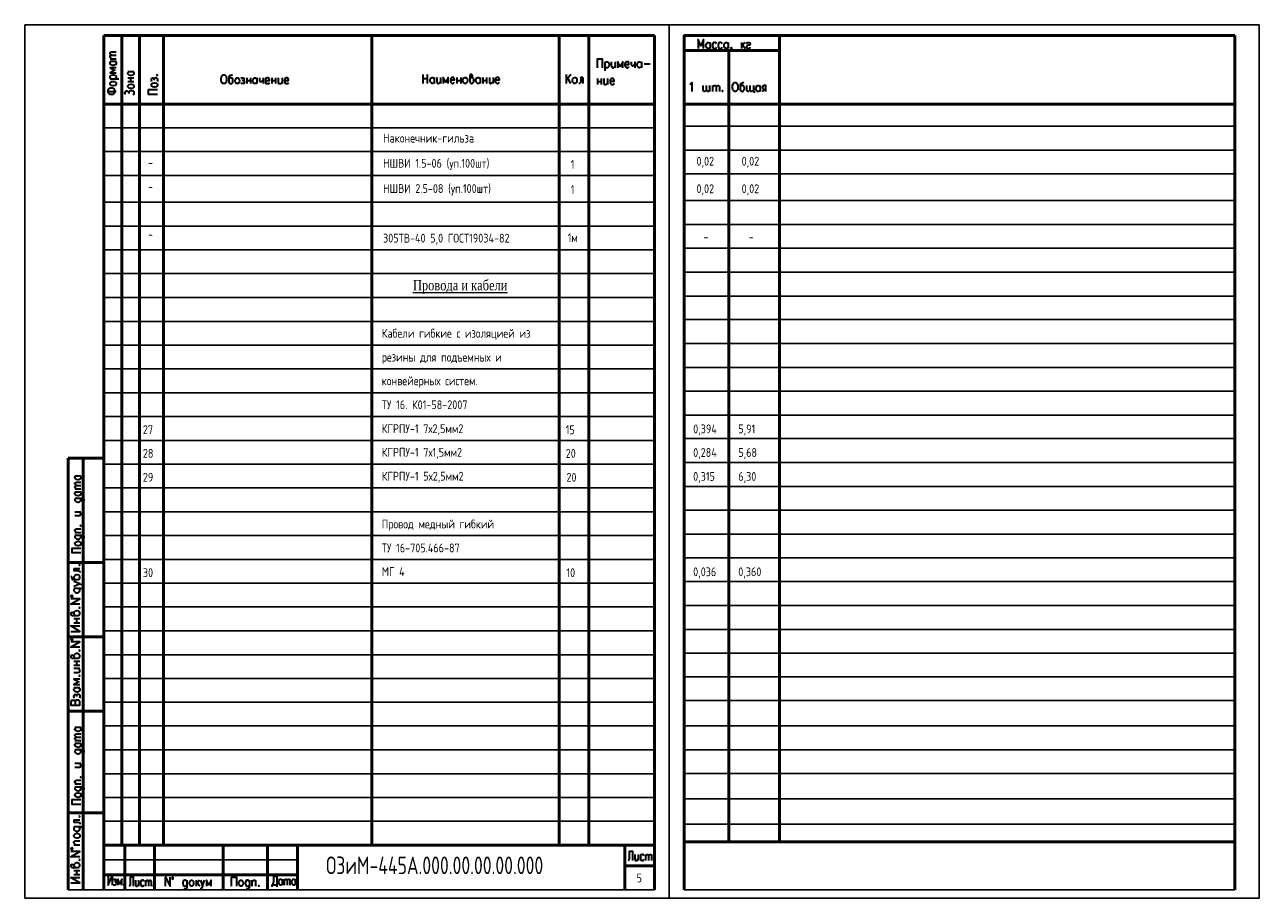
# Model space of a CAD drawing. Header units: millimetres. Extents: x -2 to 1280, y -3 to 601.
# Tile 9 of 9: x 860 to 1280, y 304 to 601. Entities that reach past the tile are written whole.
import ezdxf

# ---------------------------------------------------------------- set-up
doc = ezdxf.new("R2010")
doc.units = ezdxf.units.MM
doc.layers.add('текст', color=7, linetype='Continuous')
doc.styles.add('simplex', font='simplex.shx', dxfattribs={"width": 0.9})
doc.styles.add('Style1', font='romans.shx', dxfattribs={"width": 0.8})

msp = doc.modelspace()

# ---------------------------------------------------------------- linework, layer by layer
at = {"color": 7, "lineweight": 25}
for p, q in [((860.28, 310.52), (860.28, 601.18)), ((1079.56, 304.1), (1079.56, 601.1)), ((1280.28, 304.1), (1280.28, 601.18))]:
    msp.add_line(p, q, dxfattribs=at)
for p, q in [((860.28, 304.1), (860.28, 601.1)), ((860.28, 601.1), (1280.28, 601.1)), ((1280.28, 304.1), (1280.28, 601.1)), ((1074.48, 306.99), (875.09, 306.99)), ((1271.92, 306.99), (1084.64, 306.99)), ((860.28, 304.1), (1280.28, 304.1))]:
    msp.add_line(p, q)
at = {"color": 7, "lineweight": 50}
for p, q in [((887.2, 597.49), (887.2, 306.99)), ((893.29, 597.49), (893.29, 322.15)), ((899.39, 597.49), (899.39, 322.15)), ((907.52, 597.49), (907.52, 322.15)), ((978.38, 597.49), (978.38, 322.15)), ((1042.14, 597.49), (1042.14, 322.15)), ((1052.21, 597.49), (1052.21, 322.15)), ((1074.48, 306.99), (1074.48, 597.49)), ((1084.64, 597.49), (1084.64, 306.99)), ((1117.07, 597.49), (1117.07, 323.33)), ((1117.07, 597.49), (1117.07, 592.41)), ((1271.92, 306.99), (1271.92, 597.49)), ((1099.79, 592.41), (1099.79, 323.33)), ((875.09, 453.72), (875.09, 306.99)), ((880.17, 306.99), (880.17, 453.72)), ((887.2, 306.99), (887.2, 444.66)), ((887.2, 444.66), (887.2, 306.99)), ((887.2, 306.99), (887.2, 371.68)), ((887.2, 371.68), (887.2, 306.99)), ((1074.48, 371.68), (1074.48, 306.99)), ((1074.48, 306.99), (1074.48, 371.68)), ((887.2, 323.08), (887.2, 306.99)), ((887.2, 306.99), (887.2, 322.15)), ((894.31, 322.15), (894.31, 306.99)), ((904.47, 322.15), (904.47, 306.99)), ((927.75, 322.15), (927.75, 306.99)), ((942.91, 322.15), (942.91, 306.99)), ((953.07, 306.99), (953.07, 322.15)), ((953.07, 322.15), (953.07, 317.15)), ((1064.4, 322.15), (1064.4, 306.99)), ((1064.4, 315.12), (1074.48, 315.12)), ((953.07, 306.99), (953.07, 312.07))]:
    msp.add_line(p, q, dxfattribs=at)
at = {"color": 7, "lineweight": 35}
for p, q in [((914.71, 307.16), (914.46, 307.33)), ((915.05, 307.16), (914.71, 307.16)), ((915.22, 307.33), (915.05, 307.16)), ((915.39, 307.5), (915.22, 307.33)), ((915.48, 307.93), (915.39, 307.5)), ((915.48, 310.21), (915.48, 307.93)), ((920.13, 307.16), (919.96, 307.16)), ((920.3, 307.33), (920.13, 307.16)), ((920.56, 307.67), (920.3, 307.33)), ((920.81, 308.18), (920.56, 307.67)), ((935.88, 307.16), (935.63, 307.33)), ((936.22, 307.16), (935.88, 307.16)), ((936.47, 307.33), (936.22, 307.16)), ((936.56, 307.5), (936.47, 307.33)), ((936.73, 307.93), (936.56, 307.5)), ((936.73, 310.21), (936.73, 307.93))]:
    msp.add_line(p, q, dxfattribs=at)
at = {"color": 7, "lineweight": 50, "flags": 128}
for points in [[(1074.48, 597.49), (887.2, 597.49)], [(1084.64, 597.53), (1099.79, 597.53)], [(1271.92, 597.49), (1084.64, 597.49)], [(1117.07, 597.49), (1084.64, 597.49), (1084.64, 582.33), (1084.64, 597.49)], [(1117.07, 592.41), (1084.64, 592.41)], [(887.2, 574.2), (1074.48, 574.2)], [(1084.64, 574.2), (1271.92, 574.2)], [(887.2, 453.72), (875.09, 453.72)], [(887.2, 418.33), (875.09, 418.33)], [(887.2, 393.02), (875.09, 393.02)], [(887.2, 367.7), (875.09, 367.7)], [(887.2, 333.16), (875.09, 333.16)], [(887.2, 316.14), (887.2, 323.17)], [(887.2, 322.15), (1074.48, 322.15)], [(1064.4, 322.15), (1064.4, 315.12)], [(1084.64, 323.33), (1271.92, 323.33)], [(953.07, 312.07), (887.2, 312.07)]]:
    msp.add_lwpolyline(points, dxfattribs=at)
at = {"color": 7, "lineweight": 35, "flags": 128}
for points in [[(1091.24, 593.12), (1091.24, 596.17), (1090.31, 593.97), (1089.38, 596.17), (1089.38, 593.12)], [(1093.44, 593.55), (1093.19, 593.21), (1092.94, 593.12), (1092.6, 593.12), (1092.43, 593.21), (1092.26, 593.38), (1092.17, 593.55), (1092.01, 593.97), (1092.01, 594.22), (1092.17, 594.65), (1092.43, 594.99), (1092.6, 595.15), (1092.94, 595.15), (1093.19, 594.99), (1093.44, 594.65)], [(1093.44, 595.15), (1093.44, 593.12)], [(1095.65, 594.65), (1095.39, 594.99), (1095.14, 595.15), (1094.8, 595.15), (1094.63, 594.99), (1094.38, 594.65), (1094.21, 594.22), (1094.21, 593.97), (1094.38, 593.55), (1094.63, 593.21), (1094.8, 593.12), (1095.14, 593.12), (1095.39, 593.21), (1095.65, 593.55)], [(1097.59, 594.65), (1097.34, 594.99), (1097.17, 595.15), (1096.75, 595.15), (1096.58, 594.99), (1096.32, 594.65), (1096.24, 594.22), (1096.24, 593.97), (1096.32, 593.55), (1096.58, 593.21), (1096.75, 593.12), (1097.17, 593.12), (1097.34, 593.21), (1097.59, 593.55)], [(1099.54, 593.55), (1099.37, 593.21), (1099.12, 593.12), (1098.78, 593.12), (1098.52, 593.21), (1098.44, 593.38), (1098.27, 593.55), (1098.19, 593.97), (1098.19, 594.22), (1098.27, 594.65), (1098.52, 594.99), (1098.78, 595.15), (1099.12, 595.15), (1099.37, 594.99), (1099.54, 594.65)], [(1099.54, 595.15), (1099.54, 593.12)], [(1100.73, 593.21), (1100.64, 593.12), (1100.47, 593.21), (1100.64, 593.38), (1100.73, 593.21), (1100.73, 592.95), (1100.64, 592.7), (1100.47, 592.53)], [(1104.11, 595.15), (1104.11, 593.12)], [(1105.21, 595.15), (1104.11, 593.72)], [(1104.54, 594.22), (1105.38, 593.12)], [(1105.81, 594.65), (1105.89, 594.99), (1106.31, 595.15), (1106.65, 595.15), (1106.99, 594.99), (1107.08, 594.65), (1106.99, 594.39), (1106.74, 594.22), (1106.14, 594.14), (1105.89, 593.97), (1105.81, 593.72), (1105.81, 593.55), (1105.89, 593.21), (1106.31, 593.12), (1106.65, 593.12), (1106.99, 593.21), (1107.08, 593.55)], [(889.91, 590.8), (889.48, 591.14), (889.31, 591.39), (889.31, 591.64), (889.48, 591.81), (889.91, 591.98), (891.35, 591.98)], [(889.91, 589.61), (889.48, 590.03), (889.31, 590.2), (889.31, 590.46), (889.48, 590.71), (889.91, 590.8), (891.35, 590.8)], [(889.31, 589.61), (891.35, 589.61)], [(890.92, 588.76), (891.26, 588.51), (891.35, 588.26), (891.35, 587.92), (891.26, 587.66), (891.09, 587.58), (890.92, 587.49), (890.5, 587.33), (890.24, 587.33), (889.74, 587.49), (889.48, 587.66), (889.31, 587.92), (889.31, 588.26), (889.48, 588.51), (889.74, 588.76)], [(889.31, 588.76), (891.35, 588.76)], [(1055.09, 586.56), (1055.09, 589.61), (1056.78, 589.61), (1056.78, 586.56)], [(1057.63, 588.6), (1057.63, 585.55)], [(1057.63, 588.17), (1057.88, 588.43), (1058.14, 588.6), (1058.48, 588.6), (1058.73, 588.43), (1058.99, 588.17), (1059.07, 587.66), (1059.07, 587.41), (1058.99, 586.99), (1058.73, 586.73), (1058.48, 586.56), (1058.14, 586.56), (1057.88, 586.73), (1057.63, 586.99)], [(1059.83, 588.6), (1059.83, 587.16), (1060, 586.73), (1060.26, 586.56), (1060.59, 586.56), (1060.76, 586.73), (1061.1, 587.16)], [(1061.1, 588.6), (1061.1, 586.56)], [(1063.73, 586.56), (1063.73, 588.6), (1062.88, 586.99), (1062.03, 588.6), (1062.03, 586.56)], [(1064.49, 587.66), (1065.84, 587.66), (1065.84, 588), (1065.76, 588.26), (1065.67, 588.43), (1065.42, 588.6), (1065.08, 588.6), (1064.83, 588.43), (1064.57, 588.17), (1064.49, 587.66), (1064.49, 587.41), (1064.57, 586.99), (1064.83, 586.73), (1065.08, 586.56), (1065.42, 586.56), (1065.67, 586.73), (1065.84, 586.99)], [(1066.61, 588.6), (1066.61, 587.83), (1066.69, 587.41), (1066.94, 587.24), (1067.28, 587.24), (1067.54, 587.41), (1067.88, 587.83)], [(1067.88, 588.6), (1067.88, 586.56)], [(1070.08, 586.99), (1069.82, 586.73), (1069.57, 586.56), (1069.23, 586.56), (1068.98, 586.73), (1068.89, 586.82), (1068.81, 586.99), (1068.64, 587.41), (1068.64, 587.66), (1068.81, 588.17), (1068.98, 588.43), (1069.23, 588.6), (1069.57, 588.6), (1069.82, 588.43), (1070.08, 588.17)], [(1070.08, 588.6), (1070.08, 586.56)], [(891.35, 586.56), (889.31, 586.56), (890.92, 585.72), (889.31, 584.87), (891.35, 584.87)], [(889.74, 582.75), (889.48, 582.92), (889.31, 583.18), (889.31, 583.52), (889.48, 583.77), (889.74, 584.02), (890.24, 584.11), (890.5, 584.11), (890.92, 584.02), (891.26, 583.77), (891.35, 583.52), (891.35, 583.18), (891.26, 582.92), (890.92, 582.75)], [(897.02, 585.29), (897.27, 585.04), (897.44, 584.79), (897.44, 584.45), (897.27, 584.19), (897.19, 584.11), (897.02, 584.02), (896.59, 583.85), (896.34, 583.85), (895.83, 584.02), (895.58, 584.19), (895.41, 584.45), (895.41, 584.79), (895.58, 585.04), (895.83, 585.29)], [(895.41, 585.29), (897.44, 585.29)], [(905.15, 584.02), (905.32, 583.85), (905.48, 584.02), (905.32, 584.11), (905.15, 584.02)], [(927.84, 584.11), (928.26, 584.11), (928.51, 584.02), (928.77, 583.68), (928.85, 583.43), (928.94, 583.01), (928.94, 582.25), (928.85, 581.82), (928.77, 581.57), (928.51, 581.23), (928.26, 581.14), (927.84, 581.14), (927.58, 581.23), (927.33, 581.57), (927.24, 581.82), (927.07, 582.25), (927.07, 583.01), (927.24, 583.43), (927.33, 583.68), (927.58, 584.02), (927.84, 584.11)], [(930.97, 584.11), (930.72, 584.02), (930.12, 583.85), (929.87, 583.68), (929.78, 583.43), (929.78, 581.65), (929.87, 581.4), (930.04, 581.23), (930.21, 581.14), (930.55, 581.14), (930.8, 581.23), (931.05, 581.57), (931.14, 581.99), (931.14, 582.25), (931.05, 582.67), (930.97, 582.84), (930.8, 583.01), (930.55, 583.09), (930.21, 583.09), (930.04, 583.01), (929.78, 582.67)], [(995.74, 584.28), (995.74, 581.23)], [(997.35, 581.23), (997.35, 584.28)], [(1011.74, 582.84), (1011.91, 583.09), (1012.16, 583.26), (1012.5, 583.52), (1012.67, 583.85), (1012.5, 584.11), (1012.42, 584.28), (1012.08, 584.28), (1011.83, 584.11), (1011.74, 583.94), (1011.74, 581.82), (1011.83, 581.48), (1011.91, 581.4), (1012.16, 581.23), (1012.5, 581.23), (1012.76, 581.4), (1013.01, 581.65), (1013.1, 582.08), (1013.1, 582.41), (1013.01, 582.84), (1012.76, 583.09), (1012.5, 583.26), (1012.16, 583.26)], [(1046.12, 584.28), (1044.51, 582.25)], [(1044.51, 584.28), (1044.51, 581.23)], [(1071.01, 587.83), (1073.04, 587.83)], [(888.64, 578.35), (888.64, 578.77), (888.81, 579.11), (888.89, 579.37), (889.23, 579.62), (889.48, 579.71), (890.08, 579.71), (890.33, 579.62), (890.67, 579.37), (890.75, 579.11), (890.92, 578.77), (890.92, 578.35), (890.75, 577.93), (890.67, 577.76), (890.33, 577.5), (890.08, 577.42), (889.48, 577.42), (889.23, 577.5), (888.89, 577.76), (888.81, 577.93), (888.64, 578.35)], [(889.31, 582.75), (892.36, 582.75)], [(889.31, 580.98), (889.31, 581.31), (889.48, 581.57), (889.74, 581.82), (890.24, 581.91), (890.5, 581.91), (890.92, 581.82), (891.26, 581.57), (891.35, 581.31), (891.35, 580.98), (891.26, 580.72), (890.92, 580.55), (890.5, 580.38), (890.24, 580.38), (889.74, 580.55), (889.48, 580.72), (889.31, 580.98)], [(895.41, 583.09), (897.44, 583.09)], [(895.41, 581.82), (897.44, 581.82)], [(895.41, 580.04), (895.41, 580.38), (895.58, 580.64), (895.83, 580.89), (896.34, 580.98), (896.59, 580.98), (897.02, 580.89), (897.27, 580.64), (897.44, 580.38), (897.44, 580.04), (897.27, 579.79), (897.02, 579.62), (896.59, 579.45), (896.34, 579.45), (895.83, 579.62), (895.58, 579.79), (895.41, 580.04)], [(896.43, 581.82), (896.43, 583.09)], [(903.54, 581.91), (903.45, 582.25), (903.45, 582.58), (903.54, 582.92), (903.88, 583.09), (904.13, 582.92), (904.3, 582.75), (904.3, 582.33)], [(903.45, 580.55), (903.45, 580.89), (903.54, 581.06), (903.88, 581.31), (904.3, 581.4), (904.55, 581.4), (904.98, 581.31), (905.32, 581.06), (905.48, 580.89), (905.48, 580.55), (905.32, 580.3), (904.98, 580.04), (904.55, 579.96), (904.3, 579.96), (903.88, 580.04), (903.54, 580.3), (903.45, 580.55)], [(904.3, 582.75), (904.47, 582.92), (904.55, 583.09), (904.89, 583.18), (905.15, 583.09), (905.32, 582.92), (905.48, 582.75), (905.48, 582.25), (905.32, 581.91)], [(932.41, 583.09), (932.75, 583.09), (933, 583.01), (933.26, 582.67), (933.34, 582.25), (933.34, 581.99), (933.26, 581.57), (933, 581.23), (932.75, 581.14), (932.41, 581.14), (932.24, 581.23), (931.99, 581.57), (931.9, 581.99), (931.9, 582.25), (931.99, 582.67), (932.24, 583.01), (932.41, 583.09)], [(933.85, 583.01), (934.19, 583.09), (934.53, 583.09), (934.86, 583.01), (934.95, 582.67), (934.86, 582.41), (934.61, 582.25), (934.27, 582.25)], [(934.61, 582.25), (934.86, 582.16), (934.95, 581.99), (935.12, 581.65), (934.95, 581.4), (934.86, 581.23), (934.61, 581.14), (934.19, 581.14), (933.85, 581.23)], [(935.8, 583.09), (935.8, 581.14)], [(935.8, 582.16), (937.07, 582.16)], [(937.07, 583.09), (937.07, 581.14)], [(939.27, 581.57), (939.01, 581.23), (938.76, 581.14), (938.42, 581.14), (938.25, 581.23), (938.08, 581.4), (938, 581.57), (937.91, 581.99), (937.91, 582.25), (938, 582.67), (938.25, 583.01), (938.42, 583.09), (938.76, 583.09), (939.01, 583.01), (939.27, 582.67)], [(939.27, 583.09), (939.27, 581.14)], [(940.11, 583.09), (940.11, 582.41), (940.2, 581.99), (940.45, 581.82), (940.79, 581.82), (940.96, 581.99), (941.38, 582.41)], [(941.38, 583.09), (941.38, 581.14)], [(942.15, 582.25), (943.58, 582.25), (943.58, 582.58), (943.42, 582.84), (943.33, 583.01), (943.08, 583.09), (942.74, 583.09), (942.48, 583.01), (942.23, 582.67), (942.15, 582.25), (942.15, 581.99), (942.23, 581.57), (942.48, 581.23), (942.74, 581.14), (943.08, 581.14), (943.33, 581.23), (943.58, 581.57)], [(944.35, 583.09), (944.35, 581.14)], [(944.35, 582.16), (945.62, 582.16)], [(945.62, 583.09), (945.62, 581.14)], [(946.55, 583.09), (946.55, 581.65), (946.63, 581.23), (946.89, 581.14), (947.23, 581.14), (947.48, 581.23), (947.82, 581.65)], [(947.82, 583.09), (947.82, 581.14)], [(948.66, 582.25), (950.02, 582.25), (950.02, 582.58), (949.93, 582.84), (949.77, 583.01), (949.6, 583.09), (949.17, 583.09), (949, 583.01), (948.75, 582.67), (948.66, 582.25), (948.66, 581.99), (948.75, 581.57), (949, 581.23), (949.17, 581.14), (949.6, 581.14), (949.77, 581.23), (950.02, 581.57)], [(995.74, 582.84), (997.35, 582.84)], [(999.55, 581.65), (999.3, 581.4), (999.13, 581.23), (998.79, 581.23), (998.53, 581.4), (998.45, 581.48), (998.28, 581.65), (998.19, 582.08), (998.19, 582.41), (998.28, 582.84), (998.53, 583.09), (998.79, 583.26), (999.13, 583.26), (999.3, 583.09), (999.55, 582.84)], [(999.55, 583.26), (999.55, 581.23)], [(1000.48, 583.26), (1000.48, 581.82), (1000.57, 581.4), (1000.82, 581.23), (1001.16, 581.23), (1001.41, 581.4), (1001.75, 581.82)], [(1001.75, 583.26), (1001.75, 581.23)], [(1004.29, 581.23), (1004.29, 583.26), (1003.53, 581.65), (1002.68, 583.26), (1002.68, 581.23)], [(1005.14, 582.41), (1006.49, 582.41), (1006.49, 582.67), (1006.41, 582.92), (1006.24, 583.09), (1006.07, 583.26), (1005.73, 583.26), (1005.48, 583.09), (1005.22, 582.84), (1005.14, 582.41), (1005.14, 582.08), (1005.22, 581.65), (1005.48, 581.4), (1005.73, 581.23), (1006.07, 581.23), (1006.24, 581.4), (1006.49, 581.65)], [(1007.34, 583.26), (1007.34, 581.23)], [(1007.34, 582.25), (1008.61, 582.25)], [(1008.61, 583.26), (1008.61, 581.23)], [(1009.96, 583.26), (1010.3, 583.26), (1010.56, 583.09), (1010.81, 582.84), (1010.89, 582.41), (1010.89, 582.08), (1010.81, 581.65), (1010.56, 581.4), (1010.3, 581.23), (1009.96, 581.23), (1009.71, 581.4), (1009.54, 581.65), (1009.37, 582.08), (1009.37, 582.41), (1009.54, 582.84), (1009.71, 583.09), (1009.96, 583.26)], [(1015.21, 581.65), (1014.96, 581.4), (1014.7, 581.23), (1014.37, 581.23), (1014.11, 581.4), (1014.03, 581.48), (1013.94, 581.65), (1013.77, 582.08), (1013.77, 582.41), (1013.94, 582.84), (1014.11, 583.09), (1014.37, 583.26), (1014.7, 583.26), (1014.96, 583.09), (1015.21, 582.84)], [(1015.21, 583.26), (1015.21, 581.23)], [(1016.14, 583.26), (1016.14, 581.23)], [(1016.14, 582.25), (1017.41, 582.25)], [(1017.41, 583.26), (1017.41, 581.23)], [(1018.35, 583.26), (1018.35, 581.82), (1018.43, 581.4), (1018.68, 581.23), (1019.02, 581.23), (1019.19, 581.4), (1019.62, 581.82)], [(1019.62, 583.26), (1019.62, 581.23)], [(1020.38, 582.41), (1021.82, 582.41), (1021.82, 582.67), (1021.65, 582.92), (1021.56, 583.09), (1021.31, 583.26), (1020.97, 583.26), (1020.72, 583.09), (1020.46, 582.84), (1020.38, 582.41), (1020.38, 582.08), (1020.46, 581.65), (1020.72, 581.4), (1020.97, 581.23), (1021.31, 581.23), (1021.56, 581.4), (1021.82, 581.65)], [(1046.12, 581.23), (1045.02, 582.92)], [(1047.22, 583.26), (1047.56, 583.26), (1047.81, 583.09), (1048.06, 582.84), (1048.15, 582.41), (1048.15, 582.08), (1048.06, 581.65), (1047.81, 581.4), (1047.56, 581.23), (1047.22, 581.23), (1047.05, 581.4), (1046.79, 581.65), (1046.62, 582.08), (1046.62, 582.41), (1046.79, 582.84), (1047.05, 583.09), (1047.22, 583.26)], [(1050.1, 583.26), (1049.42, 583.26), (1049.42, 581.82), (1049.33, 581.4), (1049.08, 581.23), (1048.83, 581.23)], [(1050.1, 583.26), (1050.1, 581.23)], [(1055.09, 582.84), (1055.09, 580.81)], [(1055.09, 581.82), (1056.36, 581.82)], [(1056.36, 582.84), (1056.36, 580.81)], [(1057.29, 582.84), (1057.29, 581.4), (1057.46, 580.98), (1057.63, 580.81), (1058.05, 580.81), (1058.22, 580.98), (1058.56, 581.4)], [(1058.56, 582.84), (1058.56, 580.81)], [(1059.41, 581.99), (1060.76, 581.99), (1060.76, 582.33), (1060.68, 582.58), (1060.59, 582.75), (1060.34, 582.84), (1060, 582.84), (1059.75, 582.75), (1059.49, 582.41), (1059.41, 581.99), (1059.41, 581.74), (1059.49, 581.31), (1059.75, 580.98), (1060, 580.81), (1060.34, 580.81), (1060.59, 580.98), (1060.76, 581.31)], [(1086.59, 580.94), (1086.84, 581.11), (1087.18, 581.54), (1087.18, 578.49)], [(1092.26, 579.08), (1091.92, 578.66), (1091.67, 578.49), (1091.41, 578.49), (1091.16, 578.66), (1091.07, 579.08), (1091.07, 580.52)], [(1093.36, 579.08), (1093.02, 578.66), (1092.85, 578.49), (1092.6, 578.49), (1092.34, 578.66), (1092.26, 579.08), (1092.26, 580.52)], [(1093.36, 578.49), (1093.36, 580.52)], [(1094.29, 580.52), (1094.29, 578.49)], [(1094.29, 579.93), (1094.63, 580.35), (1094.88, 580.52), (1095.14, 580.52), (1095.39, 580.35), (1095.48, 579.93), (1095.48, 578.49)], [(1095.48, 579.93), (1095.82, 580.35), (1096.07, 580.52), (1096.32, 580.52), (1096.49, 580.35), (1096.66, 579.93), (1096.66, 578.49)], [(1101.74, 581.54), (1102.25, 581.54), (1102.42, 581.37), (1102.67, 581.11), (1102.84, 580.77), (1102.93, 580.35), (1102.93, 579.67), (1102.84, 579.17), (1102.67, 578.91), (1102.42, 578.66), (1102.25, 578.49), (1101.74, 578.49), (1101.49, 578.66), (1101.32, 578.91), (1101.15, 579.17), (1101.06, 579.67), (1101.06, 580.35), (1101.15, 580.77), (1101.32, 581.11), (1101.49, 581.37), (1101.74, 581.54)], [(1104.87, 581.54), (1104.62, 581.37), (1104.11, 581.2), (1103.86, 581.11), (1103.69, 580.77), (1103.69, 579.08), (1103.86, 578.74), (1103.94, 578.66), (1104.2, 578.49), (1104.54, 578.49), (1104.79, 578.66), (1104.96, 578.91), (1105.13, 579.33), (1105.13, 579.67), (1104.96, 580.1), (1104.87, 580.18), (1104.79, 580.35), (1104.54, 580.52), (1104.2, 580.52), (1103.94, 580.35), (1103.69, 580.1)], [(1107.08, 579.08), (1106.74, 578.66), (1106.48, 578.49), (1106.31, 578.49), (1106.06, 578.66), (1105.89, 579.08), (1105.89, 580.52)], [(1108.26, 579.08), (1107.92, 578.66), (1107.67, 578.49), (1107.41, 578.49), (1107.16, 578.66), (1107.08, 579.08), (1107.08, 580.52)], [(1108.26, 580.52), (1108.26, 578.49), (1108.43, 578.49), (1108.43, 578.06)], [(1110.46, 578.91), (1110.21, 578.66), (1109.95, 578.49), (1109.62, 578.49), (1109.36, 578.66), (1109.28, 578.74), (1109.19, 578.91), (1109.02, 579.33), (1109.02, 579.67), (1109.19, 580.1), (1109.36, 580.35), (1109.62, 580.52), (1109.95, 580.52), (1110.21, 580.35), (1110.46, 580.1)], [(1110.46, 580.52), (1110.46, 578.49)], [(1112.41, 578.49), (1112.41, 580.52), (1111.73, 580.52), (1111.48, 580.35), (1111.39, 580.18), (1111.22, 579.93), (1111.22, 579.76), (1111.39, 579.5), (1111.48, 579.33), (1111.73, 579.17), (1112.41, 579.17)], [(888.3, 578.52), (891.35, 578.52)], [(894.56, 577.42), (894.39, 577.84), (894.39, 578.18), (894.56, 578.52), (894.82, 578.69), (895.16, 578.69), (895.41, 578.52), (895.75, 578.18), (895.83, 578.52), (896.17, 578.77), (896.43, 578.86), (896.76, 578.86), (897.02, 578.77), (897.27, 578.52), (897.44, 578.18), (897.44, 577.84), (897.27, 577.5), (897.02, 577.17)], [(895.75, 578.18), (895.75, 577.76)], [(905.48, 577.5), (902.44, 577.5), (902.44, 579.11), (905.48, 579.11)], [(1097.68, 578.74), (1097.59, 578.66), (1097.68, 578.49), (1097.76, 578.66), (1097.68, 578.74)], [(1111.22, 578.49), (1111.73, 579.17)], [(878.98, 447.79), (879.32, 447.54), (879.41, 447.37), (879.41, 447.03), (879.32, 446.78), (879.15, 446.69), (878.98, 446.52), (878.56, 446.44), (878.31, 446.44), (877.88, 446.52), (877.54, 446.78), (877.38, 447.03), (877.38, 447.37), (877.54, 447.54), (877.88, 447.79)], [(877.38, 447.79), (879.41, 447.79)], [(877.97, 444.49), (877.54, 444.83), (877.38, 445), (877.38, 445.25), (877.54, 445.51), (877.97, 445.59), (879.41, 445.59)], [(877.97, 443.31), (877.54, 443.65), (877.38, 443.9), (877.38, 444.07), (877.54, 444.32), (877.97, 444.49), (879.41, 444.49)], [(877.38, 443.31), (879.41, 443.31)], [(878.98, 442.38), (879.32, 442.12), (879.41, 441.95), (879.41, 441.53), (879.32, 441.36), (879.15, 441.19), (878.98, 441.11), (878.56, 441.02), (878.31, 441.02), (877.88, 441.11), (877.54, 441.36), (877.38, 441.53), (877.38, 441.95), (877.54, 442.12), (877.88, 442.38)], [(877.38, 442.38), (879.41, 442.38)], [(877.88, 440.17), (877.71, 440.09), (877.54, 439.92), (877.38, 439.75), (877.38, 439.33), (877.54, 439.16), (877.88, 438.9), (878.31, 438.82), (878.56, 438.82), (878.98, 438.9), (879.32, 439.16), (879.41, 439.33), (879.41, 439.75), (879.32, 439.92), (878.98, 440.17)], [(877.38, 440.17), (879.75, 440.17), (880.17, 440.09), (880.34, 439.92), (880.42, 439.75), (880.42, 439.33), (880.34, 439.16)], [(877.38, 434.25), (878.9, 434.25), (879.32, 434.42), (879.41, 434.59), (879.41, 435.01), (879.32, 435.18), (878.9, 435.52)], [(877.38, 435.52), (879.41, 435.52)], [(877.97, 428.49), (877.54, 428.83), (877.38, 429.08), (877.38, 429.42), (877.54, 429.68), (877.88, 429.76), (879.41, 429.76)], [(877.38, 428.49), (879.41, 428.49)], [(879.15, 430.78), (879.32, 430.69), (879.41, 430.78), (879.32, 430.95), (879.15, 430.78)], [(877.88, 427.56), (877.71, 427.47), (877.54, 427.31), (877.38, 427.14), (877.38, 426.8), (877.54, 426.54), (877.88, 426.29), (878.31, 426.2), (878.56, 426.2), (878.98, 426.29), (879.32, 426.54), (879.41, 426.8), (879.41, 427.14), (879.32, 427.31), (878.98, 427.56)], [(877.38, 427.56), (879.75, 427.56), (880.17, 427.47), (880.34, 427.31), (880.42, 427.14), (880.42, 426.8), (880.34, 426.54)], [(877.38, 424.6), (877.38, 424.93), (877.54, 425.1), (877.88, 425.36), (878.31, 425.53), (878.56, 425.53), (878.98, 425.36), (879.32, 425.1), (879.41, 424.93), (879.41, 424.6), (879.32, 424.34), (878.98, 424.09), (878.56, 424), (878.31, 424), (877.88, 424.09), (877.54, 424.34), (877.38, 424.6)], [(879.41, 421.55), (876.44, 421.55), (876.44, 423.16), (879.41, 423.16)], [(877.04, 416.3), (877.04, 415.54), (878.48, 415.54), (878.9, 415.37), (879.07, 415.11), (879.07, 414.86)], [(877.04, 416.3), (879.07, 416.3)], [(878.73, 417.48), (878.9, 417.31), (879.07, 417.48), (878.9, 417.57), (878.73, 417.48)], [(876.02, 413.76), (876.19, 413.5), (876.27, 412.91), (876.44, 412.66), (876.7, 412.49), (878.48, 412.49), (878.73, 412.66), (878.9, 412.74), (879.07, 413), (879.07, 413.42), (878.9, 413.67), (878.65, 413.93), (878.22, 414.1), (877.88, 414.1), (877.46, 413.93), (877.29, 413.76), (877.21, 413.67), (877.04, 413.42), (877.04, 413), (877.21, 412.74), (877.46, 412.49)], [(877.04, 410.29), (879.07, 411.05), (877.04, 411.81)], [(877.46, 409.61), (877.29, 409.44), (877.21, 409.36), (877.04, 409.1), (877.04, 408.68), (877.21, 408.42), (877.46, 408.17), (877.88, 408), (878.22, 408), (878.65, 408.17), (878.9, 408.42), (879.07, 408.68), (879.07, 409.1), (878.9, 409.36), (878.65, 409.61)], [(877.04, 409.61), (879.32, 409.61), (879.75, 409.44), (879.92, 409.36), (880.08, 409.1), (880.08, 408.68), (879.92, 408.42)], [(879.07, 411.05), (879.66, 410.8), (879.92, 410.54), (880.08, 410.29), (880.08, 410.12)], [(876.27, 407.07), (876.11, 407.07), (876.02, 406.82), (876.11, 406.65), (876.27, 406.56), (876.53, 406.65), (876.61, 406.82), (876.53, 407.07), (876.27, 407.07)], [(879.07, 404.11), (876.02, 404.11), (879.07, 405.97), (876.02, 405.97)], [(877.46, 400.3), (877.21, 400.55), (877.04, 400.8), (876.7, 401.23), (876.44, 401.31), (876.19, 401.23), (876.02, 401.06), (876.02, 400.72), (876.19, 400.38), (876.27, 400.3), (878.48, 400.3), (878.73, 400.38), (878.9, 400.55), (879.07, 400.8), (879.07, 401.23), (878.9, 401.48), (878.65, 401.74), (878.22, 401.82), (877.88, 401.82), (877.46, 401.74), (877.21, 401.48), (877.04, 401.23), (877.04, 400.8)], [(877.04, 399.2), (879.07, 399.2)], [(878.05, 397.76), (878.05, 399.2)], [(878.73, 402.92), (878.9, 402.75), (879.07, 402.92), (878.9, 403.01), (878.73, 402.92)], [(876.02, 394.88), (879.07, 394.88), (876.02, 396.74), (879.07, 396.74)], [(877.04, 397.76), (879.07, 397.76)], [(876.27, 392.42), (876.11, 392.34), (876.02, 392.17), (876.11, 392), (876.27, 391.91), (876.53, 392), (876.61, 392.17), (876.53, 392.34), (876.27, 392.42)], [(879.07, 389.46), (876.02, 389.46), (879.07, 391.32), (876.02, 391.32)], [(877.46, 385.73), (877.21, 385.99), (877.04, 386.33), (876.7, 386.67), (876.44, 386.83), (876.19, 386.67), (876.02, 386.58), (876.02, 386.16), (876.19, 385.9), (876.27, 385.73), (878.48, 385.73), (878.73, 385.9), (878.9, 385.99), (879.07, 386.33), (879.07, 386.67), (878.9, 386.92), (878.65, 387.17), (878.22, 387.34), (877.88, 387.34), (877.46, 387.17), (877.21, 386.92), (877.04, 386.67), (877.04, 386.33)], [(878.73, 388.36), (878.9, 388.19), (879.07, 388.36), (878.9, 388.44), (878.73, 388.36)], [(877.04, 384.72), (879.07, 384.72)], [(877.04, 383.36), (879.07, 383.36)], [(877.04, 380.91), (878.48, 380.91), (878.9, 380.99), (879.07, 381.25), (879.07, 381.67), (878.9, 381.92), (878.48, 382.35)], [(877.04, 382.35), (879.07, 382.35)], [(878.05, 383.36), (878.05, 384.72)], [(879.07, 378.62), (877.04, 378.62), (878.65, 377.69), (877.04, 376.76), (879.07, 376.76)], [(878.73, 379.72), (878.9, 379.64), (879.07, 379.72), (878.9, 379.89), (878.73, 379.72)], [(878.65, 375.74), (878.9, 375.49), (879.07, 375.24), (879.07, 374.9), (878.9, 374.64), (878.73, 374.47), (878.65, 374.39), (878.22, 374.22), (877.88, 374.22), (877.46, 374.39), (877.21, 374.64), (877.04, 374.9), (877.04, 375.24), (877.21, 375.49), (877.46, 375.74)], [(877.04, 375.74), (879.07, 375.74)], [(876.02, 370.92), (876.02, 369.73), (879.07, 369.73), (879.07, 370.92), (878.9, 371.26), (878.73, 371.43), (878.48, 371.51), (878.05, 371.51), (877.71, 371.43), (877.63, 371.26), (877.46, 370.92), (877.46, 369.73)], [(876.02, 370.92), (876.19, 371.26), (876.27, 371.43), (876.61, 371.51), (876.87, 371.51), (877.21, 371.43), (877.29, 371.26), (877.46, 370.92)], [(877.21, 372.19), (877.04, 372.53), (877.04, 372.95), (877.21, 373.29), (877.46, 373.46), (877.71, 373.29), (877.88, 373.03), (877.88, 372.7)], [(877.88, 373.03), (878.05, 373.29), (878.22, 373.46), (878.48, 373.54), (878.73, 373.46), (878.9, 373.29), (879.07, 373.03), (879.07, 372.53), (878.9, 372.19)], [(878.98, 362.28), (879.32, 362.03), (879.41, 361.77), (879.41, 361.43), (879.32, 361.18), (879.15, 361.1), (878.98, 361.01), (878.56, 360.84), (878.31, 360.84), (877.88, 361.01), (877.54, 361.18), (877.38, 361.43), (877.38, 361.77), (877.54, 362.03), (877.88, 362.28)], [(877.38, 362.28), (879.41, 362.28)], [(877.97, 358.89), (877.54, 359.23), (877.38, 359.49), (877.38, 359.74), (877.54, 359.91), (877.97, 360.08), (879.41, 360.08)], [(877.97, 357.79), (877.54, 358.13), (877.38, 358.3), (877.38, 358.56), (877.54, 358.81), (877.97, 358.89), (879.41, 358.89)], [(877.38, 357.79), (879.41, 357.79)], [(878.98, 356.86), (879.32, 356.61), (879.41, 356.35), (879.41, 356.02), (879.32, 355.76), (879.15, 355.68), (878.98, 355.59), (878.56, 355.42), (878.31, 355.42), (877.88, 355.59), (877.54, 355.76), (877.38, 356.02), (877.38, 356.35), (877.54, 356.61), (877.88, 356.86)], [(877.38, 356.86), (879.41, 356.86)], [(877.88, 354.66), (877.71, 354.49), (877.54, 354.41), (877.38, 354.15), (877.38, 353.81), (877.54, 353.56), (877.88, 353.39), (878.31, 353.22), (878.56, 353.22), (878.98, 353.39), (879.32, 353.56), (879.41, 353.81), (879.41, 354.15), (879.32, 354.41), (878.98, 354.66)], [(877.38, 354.66), (879.75, 354.66), (880.17, 354.49), (880.34, 354.41), (880.42, 354.15), (880.42, 353.81), (880.34, 353.56)], [(877.38, 348.73), (878.9, 348.73), (879.32, 348.82), (879.41, 349.07), (879.41, 349.41), (879.32, 349.67), (878.9, 350)], [(877.38, 350), (879.41, 350)], [(879.15, 345.26), (879.32, 345.18), (879.41, 345.26), (879.32, 345.35), (879.15, 345.26)], [(877.97, 342.98), (877.54, 343.32), (877.38, 343.49), (877.38, 343.91), (877.54, 344.08), (877.88, 344.25), (879.41, 344.25)], [(877.38, 342.98), (879.41, 342.98)], [(877.88, 342.05), (877.71, 341.88), (877.54, 341.79), (877.38, 341.54), (877.38, 341.2), (877.54, 340.95), (877.88, 340.78), (878.31, 340.61), (878.56, 340.61), (878.98, 340.78), (879.32, 340.95), (879.41, 341.2), (879.41, 341.54), (879.32, 341.79), (878.98, 342.05)], [(877.38, 342.05), (879.75, 342.05), (880.17, 341.88), (880.34, 341.79), (880.42, 341.54), (880.42, 341.2), (880.34, 340.95)], [(879.41, 336.03), (876.44, 336.03), (876.44, 337.64), (879.41, 337.64)], [(877.38, 339), (877.38, 339.34), (877.54, 339.59), (877.88, 339.84), (878.31, 339.93), (878.56, 339.93), (878.98, 339.84), (879.32, 339.59), (879.41, 339.34), (879.41, 339), (879.32, 338.74), (878.98, 338.57), (878.56, 338.41), (878.31, 338.41), (877.88, 338.57), (877.54, 338.74), (877.38, 339)], [(878.73, 331.97), (878.9, 331.8), (879.07, 331.97), (878.9, 332.06), (878.73, 331.97)], [(877.04, 330.79), (877.04, 330.02), (878.48, 330.02), (878.9, 329.85), (879.07, 329.6), (879.07, 329.35)], [(877.04, 330.79), (879.07, 330.79)], [(877.46, 328.5), (877.29, 328.33), (877.21, 328.25), (877.04, 327.99), (877.04, 327.57), (877.21, 327.31), (877.46, 327.06), (877.88, 326.98), (878.22, 326.98), (878.65, 327.06), (878.9, 327.31), (879.07, 327.57), (879.07, 327.99), (878.9, 328.25), (878.65, 328.5)], [(877.04, 328.5), (879.32, 328.5), (879.75, 328.33), (879.92, 328.25), (880.08, 327.99), (880.08, 327.57), (879.92, 327.31)], [(877.04, 325.2), (877.04, 325.54), (877.21, 325.79), (877.46, 326.04), (877.88, 326.21), (878.22, 326.21), (878.65, 326.04), (878.9, 325.79), (879.07, 325.54), (879.07, 325.2), (878.9, 324.94), (878.65, 324.69), (878.22, 324.52), (877.88, 324.52), (877.46, 324.69), (877.21, 324.94), (877.04, 325.2)], [(877.63, 322.23), (877.21, 322.66), (877.04, 322.91), (877.04, 323.25), (877.21, 323.5), (877.46, 323.67), (879.07, 323.67)], [(876.27, 321.22), (876.11, 321.13), (876.02, 320.96), (876.11, 320.79), (876.27, 320.71), (876.53, 320.79), (876.61, 320.96), (876.53, 321.13), (876.27, 321.22)], [(879.07, 318.25), (876.02, 318.25), (879.07, 320.03), (876.02, 320.03)], [(877.04, 322.23), (879.07, 322.23)], [(1067.11, 316.98), (1067.11, 320.03), (1065.93, 320.03), (1065.93, 317.58), (1065.84, 317.24), (1065.76, 317.07), (1065.59, 316.98)], [(877.46, 314.61), (877.21, 314.87), (877.04, 315.12), (876.7, 315.46), (876.44, 315.63), (876.19, 315.46), (876.02, 315.38), (876.02, 314.95), (876.19, 314.7), (876.27, 314.61), (878.48, 314.61), (878.73, 314.7), (878.9, 314.87), (879.07, 315.12), (879.07, 315.46), (878.9, 315.71), (878.65, 315.97), (878.22, 316.14), (877.88, 316.14), (877.46, 315.97), (877.21, 315.71), (877.04, 315.46), (877.04, 315.12)], [(878.73, 317.15), (878.9, 316.98), (879.07, 317.15), (878.9, 317.24), (878.73, 317.15)], [(1067.88, 319.02), (1067.88, 317.58), (1067.96, 317.07), (1068.21, 316.98), (1068.47, 316.98), (1068.72, 317.07), (1068.98, 317.58)], [(1068.98, 319.02), (1068.98, 316.98)], [(1070.92, 318.59), (1070.75, 318.85), (1070.5, 319.02), (1070.25, 319.02), (1069.99, 318.85), (1069.82, 318.59), (1069.74, 318.09), (1069.74, 317.83), (1069.82, 317.41), (1069.99, 317.07), (1070.25, 316.98), (1070.5, 316.98), (1070.75, 317.07), (1070.92, 317.41)], [(1071.52, 319.02), (1071.52, 316.98)], [(1071.52, 318.42), (1071.85, 318.85), (1072.02, 319.02), (1072.28, 319.02), (1072.45, 318.85), (1072.53, 318.42), (1072.53, 316.98)], [(1072.53, 318.42), (1072.87, 318.85), (1073.04, 319.02), (1073.29, 319.02), (1073.46, 318.85), (1073.55, 318.42), (1073.55, 316.98)], [(876.02, 309.36), (879.07, 309.36), (876.02, 311.14), (879.07, 311.14)], [(877.04, 313.51), (879.07, 313.51)], [(877.04, 312.16), (879.07, 312.16)], [(878.05, 312.16), (878.05, 313.51)], [(888.72, 311.65), (888.72, 308.6), (889.99, 311.65), (889.99, 308.6)], [(897.27, 308.18), (897.27, 311.23), (896.17, 311.23), (896.17, 308.77), (896.09, 308.52), (896, 308.35), (895.83, 308.18)], [(908.19, 308.18), (908.19, 311.23), (909.8, 308.18), (909.8, 311.23)], [(910.82, 310.97), (910.82, 311.14), (910.65, 311.23), (910.48, 311.14), (910.4, 310.97), (910.48, 310.72), (910.65, 310.63), (910.82, 310.72), (910.82, 310.97)], [(930.63, 308.18), (930.63, 311.23), (932.32, 311.23), (932.32, 308.18)], [(944.52, 308.6), (944.85, 309.03), (944.94, 309.36), (945.02, 309.87), (945.02, 311.65), (946.04, 311.65), (946.04, 308.6)], [(890.41, 310.47), (890.75, 310.63), (891.01, 310.63), (891.26, 310.47), (891.35, 310.21), (891.26, 309.87), (891.09, 309.79), (890.84, 309.79)], [(891.09, 309.79), (891.26, 309.62), (891.35, 309.45), (891.43, 309.2), (891.35, 308.86), (891.26, 308.77), (891.09, 308.6), (890.75, 308.6), (890.41, 308.77)], [(893.29, 308.6), (893.29, 310.63), (892.62, 309.03), (892.02, 310.63), (892.02, 308.6)], [(894.05, 308.86), (893.97, 308.77), (894.05, 308.6), (894.14, 308.77), (894.05, 308.86)], [(897.95, 310.21), (897.95, 308.77), (898.12, 308.35), (898.29, 308.18), (898.54, 308.18), (898.71, 308.35), (899.05, 308.77)], [(899.05, 310.21), (899.05, 308.18)], [(900.83, 309.79), (900.66, 310.13), (900.49, 310.21), (900.15, 310.21), (899.98, 310.13), (899.81, 309.79), (899.73, 309.36), (899.73, 309.11), (899.81, 308.69), (899.98, 308.35), (900.15, 308.18), (900.49, 308.18), (900.66, 308.35), (900.83, 308.69)], [(901.42, 310.21), (901.42, 308.18)], [(901.42, 309.62), (901.67, 310.13), (901.84, 310.21), (902.1, 310.21), (902.27, 310.13), (902.35, 309.62), (902.35, 308.18)], [(902.35, 309.62), (902.61, 310.13), (902.86, 310.21), (903.03, 310.21), (903.2, 310.13), (903.28, 309.62), (903.28, 308.18)], [(904.13, 308.52), (904.05, 308.35), (904.13, 308.18), (904.21, 308.35), (904.13, 308.52)], [(915.48, 309.79), (915.39, 309.96), (915.22, 310.13), (915.05, 310.21), (914.71, 310.21), (914.46, 310.13), (914.21, 309.79), (914.12, 309.36), (914.12, 309.11), (914.21, 308.69), (914.46, 308.35), (914.71, 308.18), (915.05, 308.18), (915.22, 308.35), (915.48, 308.69)], [(916.83, 310.21), (917.25, 310.21), (917.42, 310.13), (917.68, 309.79), (917.76, 309.36), (917.76, 309.11), (917.68, 308.69), (917.42, 308.35), (917.25, 308.18), (916.83, 308.18), (916.66, 308.35), (916.41, 308.69), (916.32, 309.11), (916.32, 309.36), (916.41, 309.79), (916.66, 310.13), (916.83, 310.21)], [(918.61, 310.21), (918.61, 308.18)], [(919.79, 310.21), (918.61, 308.77)], [(919.03, 309.36), (919.88, 308.18)], [(920.13, 310.21), (920.81, 308.18), (921.49, 310.21)], [(923.69, 308.18), (923.69, 310.21), (922.93, 308.69), (922.08, 310.21), (922.08, 308.18)], [(933.68, 310.21), (934.02, 310.21), (934.27, 310.13), (934.53, 309.79), (934.61, 309.36), (934.61, 309.11), (934.53, 308.69), (934.27, 308.35), (934.02, 308.18), (933.68, 308.18), (933.42, 308.35), (933.26, 308.69), (933.09, 309.11), (933.09, 309.36), (933.26, 309.79), (933.42, 310.13), (933.68, 310.21)], [(936.73, 309.79), (936.56, 309.96), (936.47, 310.13), (936.22, 310.21), (935.88, 310.21), (935.63, 310.13), (935.46, 309.79), (935.29, 309.36), (935.29, 309.11), (935.46, 308.69), (935.63, 308.35), (935.88, 308.18), (936.22, 308.18), (936.47, 308.35), (936.73, 308.69)], [(937.57, 310.21), (937.57, 308.18)], [(937.57, 309.62), (938, 310.13), (938.17, 310.21), (938.5, 310.21), (938.76, 310.13), (938.84, 309.79), (938.84, 308.18)], [(939.94, 308.52), (939.77, 308.35), (939.94, 308.18), (940.03, 308.35), (939.94, 308.52)], [(946.21, 308.01), (946.21, 308.6), (944.35, 308.6), (944.35, 308.01)], [(947.82, 309.03), (947.65, 308.77), (947.48, 308.6), (947.23, 308.6), (946.97, 308.77), (946.89, 308.86), (946.8, 309.03), (946.72, 309.45), (946.72, 309.79), (946.8, 310.21), (946.97, 310.47), (947.23, 310.63), (947.48, 310.63), (947.65, 310.47), (947.82, 310.21)], [(947.82, 310.63), (947.82, 308.6)], [(948.58, 310.63), (948.58, 308.6)], [(948.58, 310.04), (948.92, 310.47), (949.09, 310.63), (949.26, 310.63), (949.43, 310.47), (949.6, 310.04), (949.6, 308.6)], [(949.6, 310.04), (949.85, 310.47), (950.02, 310.63), (950.19, 310.63), (950.44, 310.47), (950.53, 310.04), (950.53, 308.6)], [(952.31, 309.03), (952.14, 308.77), (951.97, 308.6), (951.63, 308.6), (951.46, 308.77), (951.37, 308.86), (951.29, 309.03), (951.2, 309.45), (951.2, 309.79), (951.29, 310.21), (951.46, 310.47), (951.63, 310.63), (951.97, 310.63), (952.14, 310.47), (952.31, 310.21)], [(952.31, 310.63), (952.31, 308.6)]]:
    msp.add_lwpolyline(points, dxfattribs=at)
at = {"color": 7, "lineweight": 25, "flags": 128}
for points in [[(887.2, 566.07), (1074.48, 566.07)], [(1084.64, 566.67), (1271.92, 566.67)], [(887.2, 558.03), (1074.48, 558.03)], [(1084.64, 558.54), (1271.92, 558.54)], [(1084.64, 550.5), (1271.92, 550.5)], [(887.2, 549.9), (1074.48, 549.9)], [(887.2, 540.84), (1074.48, 540.84)], [(1084.64, 541.35), (1271.92, 541.35)], [(887.2, 532.72), (1074.48, 532.72)], [(1084.64, 533.22), (1271.92, 533.22)], [(1084.64, 525.18), (1271.92, 525.18)], [(887.2, 524.59), (1074.48, 524.59)], [(1084.64, 517.05), (1271.92, 517.05)], [(887.2, 516.54), (1074.48, 516.54)], [(887.2, 508.42), (1074.48, 508.42)], [(1084.64, 508.92), (1271.92, 508.92)], [(887.2, 500.29), (1074.48, 500.29)], [(1084.64, 500.88), (1271.92, 500.88)], [(887.2, 492.24), (1074.48, 492.24)], [(1084.64, 492.75), (1271.92, 492.75)], [(887.2, 484.12), (1074.48, 484.12)], [(1084.64, 484.62), (1271.92, 484.62)], [(887.2, 475.99), (1074.48, 475.99)], [(1084.64, 476.58), (1271.92, 476.58)], [(887.2, 467.95), (1074.48, 467.95)], [(1084.64, 468.45), (1271.92, 468.45)], [(887.2, 459.82), (1074.48, 459.82)], [(1084.64, 460.41), (1271.92, 460.41)], [(887.2, 451.77), (1074.48, 451.77)], [(1084.64, 452.28), (1271.92, 452.28)], [(887.2, 443.65), (1074.48, 443.65), (887.2, 443.65)], [(1084.64, 444.15), (1271.92, 444.15)], [(1084.64, 444.15), (1271.92, 444.15)], [(887.2, 435.52), (1074.48, 435.52)], [(1084.64, 436.11), (1271.92, 436.11)], [(887.2, 427.47), (1074.48, 427.47)], [(1084.64, 427.98), (1271.92, 427.98)], [(887.2, 419.35), (1074.48, 419.35)], [(1084.64, 419.85), (1271.92, 419.85)], [(1084.64, 411.81), (1271.92, 411.81)], [(887.2, 411.22), (1074.48, 411.22)], [(1084.64, 403.68), (1271.92, 403.68)], [(887.2, 403.18), (1074.48, 403.18)], [(887.2, 395.05), (1074.48, 395.05)], [(1084.64, 395.56), (1271.92, 395.56)], [(887.2, 386.92), (1074.48, 386.92)], [(1084.64, 387.51), (1271.92, 387.51)], [(887.2, 378.88), (1074.48, 378.88)], [(1084.64, 379.38), (1271.92, 379.38)], [(887.2, 370.75), (1074.48, 370.75)], [(1084.64, 371.34), (1271.92, 371.34)], [(887.2, 362.7), (1074.48, 362.7)], [(1084.64, 362.7), (1271.92, 362.7)], [(887.2, 354.58), (1074.48, 354.58)], [(1084.64, 354.58), (1271.92, 354.58)], [(887.2, 346.45), (1074.48, 346.45)], [(1084.64, 346.53), (1271.92, 346.53)], [(887.2, 338.41), (1074.48, 338.41)], [(1084.64, 337.9), (1271.92, 337.9)], [(887.2, 330.28), (1074.48, 330.28)], [(1084.64, 329.26), (1271.92, 329.26)], [(887.2, 322.15), (1074.48, 322.15)], [(887.2, 317.07), (887.2, 317.24)], [(953.07, 317.15), (887.2, 317.15)]]:
    msp.add_lwpolyline(points, dxfattribs=at)

# ---------------------------------------------------------------- texts
at = {"color": 0, "lineweight": 35, "style": 'simplex', "width": 0.7}
msp.add_text('ОЗиМ-445А.000.00.00.00.000', height=6, dxfattribs=at).set_placement((962.85, 312.31))
at = {"layer": 'текст', "lineweight": 20, "style": 'Style1', "width": 0.8}
for s, p in [('Наконечник-гильза', (982.2, 561.1)), ('НШВИ 1.5-06 (уп.100шт)', (982.2, 552.54)), ('1', (1046.02, 552.16)), ('0,02', (1088.82, 553.26)), ('0,02', (1104.17, 553.26)), ('-', (902.23, 552.78)), ('НШВИ 2.5-08 (уп.100шт)', (982.2, 543.96)), ('1', (1046.02, 543.58)), ('0,02', (1088.82, 543.89)), ('0,02', (1104.17, 543.89)), ('-', (902.23, 544.65)), ('-', (902.23, 528.39)), ('305ТВ-40 5,0 ГОСТ19034-82', (982.2, 527.09)), ('1м', (1045.01, 527.24)), ('-', (1091.22, 527.54)), ('-', (1106.57, 527.54)), ('Кабели гибкие с изоляцией из ', (981.76, 494.74)), ('резины для подъемных и ', (981.76, 486.61)), ('конвейерных систем.', (981.76, 478.57)), ('ТУ 16. К01-58-2007', (981.76, 470.44)), ('27', (900.49, 461.95)), ('КГРПУ-1 7х2,5мм2', (981.76, 462.31)), ('15', (1044.33, 461.93)), ('0,394', (1087.69, 462.23)), ('5,91', (1103.04, 462.23)), ('28', (900.49, 453.91)), ('КГРПУ-1 7х1,5мм2', (981.76, 454.27)), ('20', (1044.33, 453.88)), ('0,284', (1087.69, 454.19)), ('5,68', (1103.04, 454.19)), ('29', (900.49, 445.78)), ('КГРПУ-1 5х2,5мм2', (981.76, 446.14)), ('20', (1044.57, 445.76)), ('0,315', (1087.69, 446.06)), ('6,30', (1103.04, 446.06)), ('Провод медный гибкий', (981.76, 429.88)), ('ТУ 16-705.466-87 ', (981.76, 421.75)), ('30', (900.49, 413.35)), ('МГ 4', (981.76, 413.71)), ('10', (1044.57, 413.33)), ('0,036', (1087.69, 413.63)), ('0,360', (1103.04, 413.63))]:
    msp.add_text(s, height=3, dxfattribs=at).set_placement(p)
at = {"layer": 'текст', "lineweight": 40, "style": 'Style1', "width": 0.8}
msp.add_text('5', height=3, dxfattribs=at).set_placement((1068.44, 309.51))
at = {"layer": 'текст', "color": 7, "lineweight": 20, "insert": (1008.43, 512.04), "char_height": 3.5, "width": 62, "attachment_point": 5, "style": 'Style1'}
msp.add_mtext('{\\fTimes New Roman|b0|i0|c204|p18;\\LПровода и кабели}', dxfattribs=at)

doc.saveas('drawing.dxf')
